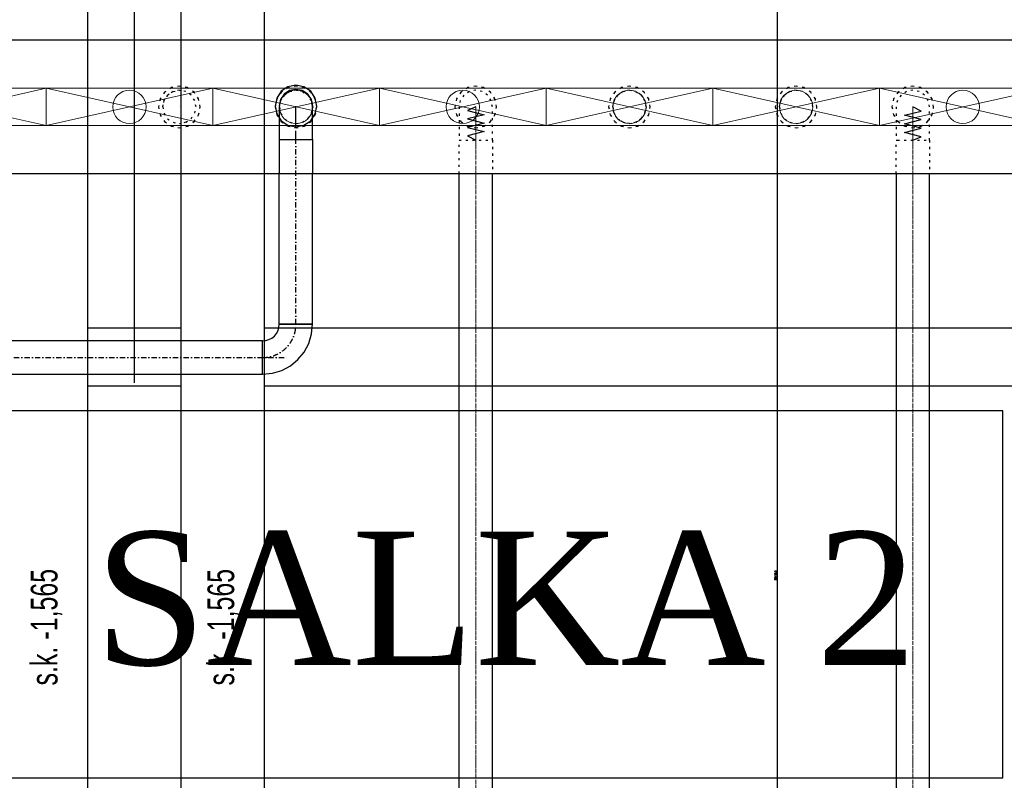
# Model space of a CAD drawing. Header units: centimetres. Extents: x -149939 to 48626, y -46000 to 152985.
# Tile 145 of 256: x -35226 to -29319, y 45965 to 50527. Entities that reach past the tile are written whole.
import ezdxf
from ezdxf import colors
from ezdxf.entities.mleader import LeaderData, LeaderLine
from ezdxf.math import Vec2, Vec3

# ---------------------------------------------------------------- set-up
doc = ezdxf.new("R2010")
doc.units = ezdxf.units.CM
doc.header["$LTSCALE"] = 50
doc.header["$PDMODE"] = 35
doc.header["$PDSIZE"] = 0.1
for name, pattern in [('01-103-Went PP_poziom-0_5$0$DASHDOT', [25.4, 12.7, -6.35, 0, -6.35]), ('CADVENT_CENTERLINE', [9.9, 7.4, -1, 0.5, -1]), ('CADVENT_HIDDEN', [0.8, 0.25, -0.55]), ('Kondygnacja  -0_5$0$HIDDEN', [9.525, 6.35, -3.175]), ('Kondygnacja  -0_5$0$HIDDEN2', [4.7625, 3.175, -1.5875]), ('Osie rzutów$0$DASHDOT2', [12.7, 6.35, -3.175, 0, -3.175])]:
    doc.linetypes.add(name, pattern=pattern)
doc.layers.get('0').update_dxf_attribs({"color": 8})
doc.layers.get('DEFPOINTS').update_dxf_attribs({"color": 8})
for name, color, linetype in [('01-103-Went PP_poziom-0_5$0$L_Nawiew', 7, 'Continuous'), ('bgde-nawiewEXP', 7, 'Continuous'), ('bgde-nawiewHIDDEN', 250, 'Continuous'), ('IS_zmiany 2024', 1, 'Continuous'), ('Kondygnacja  -0_5$0$ARCH_KONSTR_POWYŻEJ RZUTU', 8, 'Kondygnacja  -0_5$0$HIDDEN'), ('Kondygnacja  -0_5$0$ARCH_KONSTR_POWYŻEJ RZUTU_IST', 8, 'Kondygnacja  -0_5$0$HIDDEN2'), ('Osie rzutów$0$ARCH_INFO_OSIE_IST', 8, 'Osie rzutów$0$DASHDOT2'), ('Osie rzutów$0$ARCH_INFO_OSIE_OPISY_IST', 8, 'Continuous')]:
    doc.layers.add(name, color=color, linetype=linetype)
for name, color, linetype, lineweight in [('bgde-nawiewCEN', 7, 'Continuous', 13), ('bgde_nawiewnik', 11, 'Continuous', 5), ('Kondygnacja  -0_5$0$ARCH_INFO_WYMIARY', 8, 'Continuous', 9), ('RFCU', 6, 'Continuous', 30)]:
    doc.layers.add(name, color=color, linetype=linetype, lineweight=lineweight)
doc.styles.add('Kondygnacja  -0_5$0$BIKTS', font='bikromsw.shx', dxfattribs={"width": 0.8})
doc.styles.add('Kondygnacja  -0_5$0$Romans', font='Romans.shx', dxfattribs={"width": 0.7})
doc.dimstyles.new('Kondygnacja  -0_5$0$Wymiary 1-100', dxfattribs={"dimtxt": 12, "dimasz": 10, "dimexe": 5, "dimexo": 0, "dimgap": 4, "dimtad": 1, "dimrnd": 0.5, "dimzin": 12, "dimdsep": 46, "dimtxsty": 'Kondygnacja  -0_5$0$Romans', "dimblk": 'Kondygnacja  -0_5$0$_Oblique', "dimcen": 10, "dimdle": 10, "dimclrt": 55, "dimazin": 0, "dimtfac": 1, "dimtmove": 1, "dimatfit": 3, "dimfxl": 8, "dimfxlon": 1, "dimtolj": 1, "dimtzin": 0, "dimarcsym": 0})

# ---------------------------------------------------------------- blocks, each defined once
blk = doc.blocks.new('Osie rzutów')
at = {"layer": 'Osie rzutów$0$ARCH_INFO_OSIE_IST', "ltscale": 10}
for p, q in [((8660, 12510), (8660, 4623.26)), ((4436.04, 9200), (15156.54, 9200))]:
    blk.add_line(p, q, dxfattribs=at)
blk = doc.blocks.new('Kondygnacja  -0_5$0$_Oblique')
at = {"color": 0, "linetype": 'ByBlock', "lineweight": -2}
blk.add_line((-0.5, -0.5), (0.5, 0.5), dxfattribs=at)
blk = doc.blocks.new('*D148')
at = {"layer": 'DEFPOINTS', "color": 0}
for p in [(-59190, 47690), (5862.4, 47690), (6190, 43700)]:
    blk.add_point(p, dxfattribs=at)
at = {"layer": 'Kondygnacja  -0_5$0$ARCH_INFO_WYMIARY', "color": 0, "lineweight": -2}
for p, q in [((5854.4, 47690), (5867.4, 47690)), ((5862.4, 43690), (5862.4, 47700)), ((5870.4, 43700), (5857.4, 43700))]:
    blk.add_line(p, q, dxfattribs=at)
at = {"layer": 'Kondygnacja  -0_5$0$ARCH_INFO_WYMIARY', "color": 0, "linetype": 'ByBlock', "lineweight": -2, "xscale": 10, "yscale": 10, "zscale": 10}
for p, rotation in [((5862.4, 47690), 90), ((5862.4, 43700), 270)]:
    blk.add_blockref('Kondygnacja  -0_5$0$_Oblique', p, dxfattribs=dict(at, rotation=rotation))
at = {"layer": 'Kondygnacja  -0_5$0$ARCH_INFO_WYMIARY', "color": 55, "insert": (5852.4, 45695), "char_height": 12, "attachment_point": 5, "rotation": 90, "style": 'Kondygnacja  -0_5$0$Romans'}
blk.add_mtext('\\A1;3990', dxfattribs=at)
blk = doc.blocks.new('*D152')
at = {"layer": 'DEFPOINTS', "color": 0}
for p in [(-29490, 82605), (-29490, 13059.2), (-30690, 12765)]:
    blk.add_point(p, dxfattribs=at)
at = {"layer": 'Kondygnacja  -0_5$0$ARCH_INFO_WYMIARY', "color": 0, "lineweight": -2}
for p, q in [((-30700, 13059.2), (-29480, 13059.2)), ((-30690, 13051.2), (-30690, 13064.2)), ((-29490, 13067.2), (-29490, 13054.2))]:
    blk.add_line(p, q, dxfattribs=at)
at = {"layer": 'Kondygnacja  -0_5$0$ARCH_INFO_WYMIARY', "color": 0, "linetype": 'ByBlock', "lineweight": -2, "xscale": 10, "yscale": 10, "zscale": 10, "rotation": 180}
blk.add_blockref('Kondygnacja  -0_5$0$_Oblique', (-30690, 13059.2), dxfattribs=at)
at = {"layer": 'Kondygnacja  -0_5$0$ARCH_INFO_WYMIARY', "color": 0, "linetype": 'ByBlock', "lineweight": -2, "xscale": 10, "yscale": 10, "zscale": 10}
blk.add_blockref('Kondygnacja  -0_5$0$_Oblique', (-29490, 13059.2), dxfattribs=at)
at = {"layer": 'Kondygnacja  -0_5$0$ARCH_INFO_WYMIARY', "color": 55, "insert": (-30090, 13069.2), "char_height": 12, "attachment_point": 5, "style": 'Kondygnacja  -0_5$0$Romans'}
blk.add_mtext('\\A1;1200', dxfattribs=at)
blk = doc.blocks.new('Kondygnacja  -0_5$0$konstrukcja istniejąca -0.5')
at = {"layer": 'Kondygnacja  -0_5$0$ARCH_KONSTR_POWYŻEJ RZUTU_IST', "ltscale": 10}
blk.add_line((8632, 9775), (8632, 8625), dxfattribs=at)
for points in [[(8688, 9775), (8688, 8625)], [(8738, 9775), (8738, 8625)], [(8632, 9367.89), (8688, 9367.89)], [(8738, 9367.89), (9782, 9367.89)], [(8688, 9332.89), (8632, 9332.89)], [(9782, 9332.89), (8738, 9332.89)]]:
    blk.add_lwpolyline(points, dxfattribs=at)
at = {"layer": 'Kondygnacja  -0_5$0$ARCH_KONSTR_POWYŻEJ RZUTU_IST', "style": 'Kondygnacja  -0_5$0$BIKTS', "width": 0.7}
for p in [(8614.08, 9153.39), (8720.08, 9153.39)]:
    blk.add_text('s.k. -1,565', height=16, rotation=90, dxfattribs=at).set_placement(p)
blk = doc.blocks.new('*D196')
at = {"layer": 'DEFPOINTS', "color": 0}
for p in [(-30050, 80238.2), (-30300, 80097.2), (-30300, 12523.8)]:
    blk.add_point(p, dxfattribs=at)
at = {"layer": 'Kondygnacja  -0_5$0$ARCH_INFO_WYMIARY', "color": 0, "lineweight": -2}
for p, q in [((-30300, 80089.2), (-30300, 80102.2)), ((-30050, 80105.2), (-30050, 80092.2)), ((-30040, 80097.2), (-30310, 80097.2))]:
    blk.add_line(p, q, dxfattribs=at)
at = {"layer": 'Kondygnacja  -0_5$0$ARCH_INFO_WYMIARY', "color": 0, "linetype": 'ByBlock', "lineweight": -2, "xscale": 10, "yscale": 10, "zscale": 10, "rotation": 180}
blk.add_blockref('Kondygnacja  -0_5$0$_Oblique', (-30300, 80097.2), dxfattribs=at)
at = {"layer": 'Kondygnacja  -0_5$0$ARCH_INFO_WYMIARY', "color": 0, "linetype": 'ByBlock', "lineweight": -2, "xscale": 10, "yscale": 10, "zscale": 10}
blk.add_blockref('Kondygnacja  -0_5$0$_Oblique', (-30050, 80097.2), dxfattribs=at)
at = {"layer": 'Kondygnacja  -0_5$0$ARCH_INFO_WYMIARY', "color": 55, "insert": (-30175, 80107.2), "char_height": 12, "attachment_point": 5, "style": 'Kondygnacja  -0_5$0$Romans'}
blk.add_mtext('\\A1;250', dxfattribs=at)
blk = doc.blocks.new('*D212')
at = {"layer": 'DEFPOINTS', "color": 0}
for p in [(-30586.3, 81900), (-30681.1, 12489.5), (9064, 12489.5)]:
    blk.add_point(p, dxfattribs=at)
at = {"layer": 'Kondygnacja  -0_5$0$ARCH_INFO_WYMIARY', "color": 0, "lineweight": -2}
for p, q in [((-30673.1, 81900), (-30686.1, 81900)), ((-30681.1, 81910), (-30681.1, 12479.5)), ((-30673.1, 12489.5), (-30686.1, 12489.5))]:
    blk.add_line(p, q, dxfattribs=at)
at = {"layer": 'Kondygnacja  -0_5$0$ARCH_INFO_WYMIARY', "color": 0, "linetype": 'ByBlock', "lineweight": -2, "xscale": 10, "yscale": 10, "zscale": 10}
for p, rotation in [((-30681.1, 81900), 90), ((-30681.1, 12489.5), 270)]:
    blk.add_blockref('Kondygnacja  -0_5$0$_Oblique', p, dxfattribs=dict(at, rotation=rotation))
at = {"layer": 'Kondygnacja  -0_5$0$ARCH_INFO_WYMIARY', "color": 55, "insert": (-30691.1, 47194.8), "char_height": 12, "attachment_point": 5, "rotation": 90, "style": 'Kondygnacja  -0_5$0$Romans'}
blk.add_mtext('\\A1;69410.5', dxfattribs=at)
blk = doc.blocks.new('A$C066D7839')
at = {"layer": 'bgde_nawiewnik', "color": 7}
for p, q in [((-50, -11.15), (-50, 11.15)), ((-50, 11.15), (50, 11.15)), ((-50, -11.15), (50, 11.15)), ((50, -11.15), (-50, 11.15)), ((50, 11.15), (50, -11.15)), ((50, -11.15), (-50, -11.15))]:
    blk.add_line(p, q, dxfattribs=at)
blk.add_circle((0, 0), 10, dxfattribs=at)

msp = doc.modelspace()

# ---------------------------------------------------------------- linework, layer by layer
at = {"layer": 'bgde-nawiewCEN', "linetype": 'CADVENT_CENTERLINE', "ltscale": 0.06}
for p, q in [((-32489.979, 50003.393), (-32489.979, 50003.868)), ((-32489.979, 50002.268), (-32489.979, 50003.393)), ((-32489.979, 50000.075), (-32489.979, 50002.268)), ((-32489.979, 49996.46), (-32489.979, 50000.075)), ((-32489.979, 49991.068), (-32489.979, 49996.46)), ((-32489.979, 49983.542), (-32489.979, 49991.068)), ((-32489.979, 49973.527), (-32489.979, 49983.542)), ((-29867.838, 50003.868), (-29867.838, 50003.393)), ((-29867.838, 50003.393), (-29867.838, 50002.268)), ((-29867.838, 50002.268), (-29867.838, 50000.075)), ((-29867.838, 50000.075), (-29867.838, 49996.46)), ((-29867.838, 49996.46), (-29867.838, 49991.068)), ((-29867.838, 49991.068), (-29867.838, 49983.542)), ((-29867.838, 49983.542), (-29867.838, 49973.527)), ((-32489.979, 49960.668), (-32489.979, 49973.527)), ((-32489.979, 49944.608), (-32489.979, 49960.668)), ((-32489.979, 49924.993), (-32489.979, 49944.608)), ((-32489.979, 49901.468), (-32489.979, 49924.993)), ((-29867.838, 49973.527), (-29867.838, 49960.668)), ((-29867.838, 49960.668), (-29867.838, 49944.608)), ((-29867.838, 49944.608), (-29867.838, 49924.993)), ((-29867.838, 49924.993), (-29867.838, 49901.468)), ((-32489.979, 49873.675), (-32489.979, 49901.468)), ((-32489.979, 49822.564), (-32489.979, 49873.675)), ((-29867.838, 49901.468), (-29867.838, 49873.675)), ((-29867.838, 49873.675), (-29867.838, 49822.564)), ((-32489.979, 49803.868), (-32489.979, 49822.564)), ((-32489.979, 45738.069), (-32489.979, 49803.868)), ((-29867.838, 49822.564), (-29867.838, 49803.868)), ((-29867.838, 45738.069), (-29867.838, 49803.868))]:
    msp.add_line(p, q, dxfattribs=at)
at = {"layer": 'bgde-nawiewEXP', "linetype": 'Continuous'}
msp.add_lwpolyline([(-55706.071, 49603.941), (-19380.813, 49603.941), (-19380.813, 50403.941), (-19370.813, 50403.941), (-19370.813, 49603.941), (-19380.813, 49603.941), (-19380.813, 50403.941), (-55706.071, 50403.941)], close=True, dxfattribs=at)
for points in [[(-32614.979, 45689.912), (-32364.979, 45689.912), (-32389.979, 45738.069), (-32389.979, 45738.07), (-32589.979, 45738.07), (-32589.979, 49603.941)], [(-32614.979, 45689.912), (-32589.979, 45738.069), (-32389.979, 45738.069), (-32389.979, 49603.941)], [(-29967.838, 49603.941), (-29967.838, 45738.07), (-29767.838, 45738.07), (-29767.838, 49603.941)]]:
    msp.add_lwpolyline(points, dxfattribs=at)
at = {"layer": 'bgde-nawiewHIDDEN', "linetype": 'CADVENT_HIDDEN'}
for points in [[(-34392.838, 50003.868), (-34383.323, 49956.032), (-34356.226, 49915.479), (-34315.674, 49888.383), (-34267.838, 49878.868), (-34220.003, 49888.383), (-34179.45, 49915.479), (-34152.353, 49956.032), (-34142.838, 50003.868), (-34152.353, 50051.703), (-34179.45, 50092.256), (-34220.003, 50119.352), (-34267.838, 50128.868), (-34315.674, 50119.352), (-34356.226, 50092.256), (-34383.323, 50051.703)], [(-34392.838, 50003.868), (-34383.323, 49956.032), (-34356.226, 49915.479), (-34315.674, 49888.383), (-34267.838, 49878.868), (-34220.003, 49888.383), (-34179.45, 49915.479), (-34152.353, 49956.032), (-34142.838, 50003.868), (-34152.353, 50051.703), (-34179.45, 50092.256), (-34220.003, 50119.352), (-34267.838, 50128.868), (-34315.674, 50119.352), (-34356.226, 50092.256), (-34383.323, 50051.703)], [(-34367.838, 50003.868), (-34360.226, 49965.599), (-34338.549, 49933.157), (-34306.106, 49911.48), (-34267.838, 49903.868), (-34229.57, 49911.48), (-34197.127, 49933.157), (-34175.45, 49965.599), (-34167.838, 50003.868), (-34175.45, 50042.136), (-34197.127, 50074.578), (-34229.57, 50096.255), (-34267.838, 50103.868), (-34306.106, 50096.255), (-34338.549, 50074.578), (-34360.226, 50042.136)], [(-33692.838, 50003.868), (-33683.323, 49956.032), (-33656.226, 49915.479), (-33615.674, 49888.383), (-33567.838, 49878.868), (-33520.003, 49888.383), (-33479.45, 49915.479), (-33452.353, 49956.032), (-33442.838, 50003.868), (-33452.353, 50051.703), (-33479.45, 50092.256), (-33520.003, 50119.352), (-33567.838, 50128.868), (-33615.674, 50119.352), (-33656.226, 50092.256), (-33683.323, 50051.703)], [(-33692.838, 50003.868), (-33683.323, 49956.032), (-33656.226, 49915.479), (-33615.674, 49888.383), (-33567.838, 49878.868), (-33520.003, 49888.383), (-33479.45, 49915.479), (-33452.353, 49956.032), (-33442.838, 50003.868), (-33452.353, 50051.703), (-33479.45, 50092.256), (-33520.003, 50119.352), (-33567.838, 50128.868), (-33615.674, 50119.352), (-33656.226, 50092.256), (-33683.323, 50051.703)], [(-33667.838, 50003.868), (-33660.226, 49965.599), (-33638.549, 49933.157), (-33606.106, 49911.48), (-33567.838, 49903.868), (-33529.57, 49911.48), (-33497.127, 49933.157), (-33475.45, 49965.599), (-33467.838, 50003.868), (-33475.45, 50042.136), (-33497.127, 50074.578), (-33529.57, 50096.255), (-33567.838, 50103.868), (-33606.106, 50096.255), (-33638.549, 50074.578), (-33660.226, 50042.136)], [(-32614.979, 50003.868), (-32605.464, 49956.032), (-32578.368, 49915.479), (-32537.815, 49888.383), (-32489.979, 49878.868), (-32442.144, 49888.383), (-32401.591, 49915.479), (-32374.494, 49956.032), (-32364.979, 50003.868), (-32374.494, 50051.703), (-32401.591, 50092.256), (-32442.144, 50119.352), (-32489.979, 50128.868), (-32537.815, 50119.352), (-32578.368, 50092.256), (-32605.464, 50051.703)], [(-32614.979, 50003.868), (-32605.464, 49956.032), (-32578.368, 49915.479), (-32537.815, 49888.383), (-32489.979, 49878.868), (-32442.144, 49888.383), (-32401.591, 49915.479), (-32374.494, 49956.032), (-32364.979, 50003.868), (-32374.494, 50051.703), (-32401.591, 50092.256), (-32442.144, 50119.352), (-32489.979, 50128.868), (-32537.815, 50119.352), (-32578.368, 50092.256), (-32605.464, 50051.703)], [(-31692.838, 50003.868), (-31683.323, 49956.032), (-31656.226, 49915.479), (-31615.674, 49888.383), (-31567.838, 49878.868), (-31520.003, 49888.383), (-31479.45, 49915.479), (-31452.353, 49956.032), (-31442.838, 50003.868), (-31452.353, 50051.703), (-31479.45, 50092.256), (-31520.003, 50119.352), (-31567.838, 50128.868), (-31615.674, 50119.352), (-31656.226, 50092.256), (-31683.323, 50051.703)], [(-31692.838, 50003.868), (-31683.323, 49956.032), (-31656.226, 49915.479), (-31615.674, 49888.383), (-31567.838, 49878.868), (-31520.003, 49888.383), (-31479.45, 49915.479), (-31452.353, 49956.032), (-31442.838, 50003.868), (-31452.353, 50051.703), (-31479.45, 50092.256), (-31520.003, 50119.352), (-31567.838, 50128.868), (-31615.674, 50119.352), (-31656.226, 50092.256), (-31683.323, 50051.703)], [(-31667.838, 50003.868), (-31660.226, 49965.599), (-31638.549, 49933.157), (-31606.106, 49911.48), (-31567.838, 49903.868), (-31529.57, 49911.48), (-31497.127, 49933.157), (-31475.45, 49965.599), (-31467.838, 50003.868), (-31475.45, 50042.136), (-31497.127, 50074.578), (-31529.57, 50096.255), (-31567.838, 50103.868), (-31606.106, 50096.255), (-31638.549, 50074.578), (-31660.226, 50042.136)], [(-31667.838, 50003.868), (-31660.226, 50042.136), (-31638.549, 50074.578), (-31606.106, 50096.255), (-31567.838, 50103.868), (-31529.57, 50096.255), (-31497.127, 50074.578), (-31475.45, 50042.136), (-31467.838, 50003.868), (-31475.45, 49965.599), (-31497.127, 49933.157), (-31529.57, 49911.48), (-31567.838, 49903.868), (-31606.106, 49911.48), (-31638.549, 49933.157), (-31660.226, 49965.599)], [(-30692.838, 50003.868), (-30683.323, 49956.032), (-30656.226, 49915.479), (-30615.674, 49888.383), (-30567.838, 49878.868), (-30520.003, 49888.383), (-30479.45, 49915.479), (-30452.353, 49956.032), (-30442.838, 50003.868), (-30452.353, 50051.703), (-30479.45, 50092.256), (-30520.003, 50119.352), (-30567.838, 50128.868), (-30615.674, 50119.352), (-30656.226, 50092.256), (-30683.323, 50051.703)], [(-30692.838, 50003.868), (-30683.323, 49956.032), (-30656.226, 49915.479), (-30615.674, 49888.383), (-30567.838, 49878.868), (-30520.003, 49888.383), (-30479.45, 49915.479), (-30452.353, 49956.032), (-30442.838, 50003.868), (-30452.353, 50051.703), (-30479.45, 50092.256), (-30520.003, 50119.352), (-30567.838, 50128.868), (-30615.674, 50119.352), (-30656.226, 50092.256), (-30683.323, 50051.703)], [(-30667.838, 50003.868), (-30660.226, 49965.599), (-30638.549, 49933.157), (-30606.106, 49911.48), (-30567.838, 49903.868), (-30529.57, 49911.48), (-30497.127, 49933.157), (-30475.45, 49965.599), (-30467.838, 50003.868), (-30475.45, 50042.136), (-30497.127, 50074.578), (-30529.57, 50096.255), (-30567.838, 50103.868), (-30606.106, 50096.255), (-30638.549, 50074.578), (-30660.226, 50042.136)], [(-29992.838, 50003.868), (-29983.323, 49956.032), (-29956.226, 49915.479), (-29915.674, 49888.383), (-29867.838, 49878.868), (-29820.003, 49888.383), (-29779.45, 49915.479), (-29752.353, 49956.032), (-29742.838, 50003.868), (-29752.353, 50051.703), (-29779.45, 50092.256), (-29820.003, 50119.352), (-29867.838, 50128.868), (-29915.674, 50119.352), (-29956.226, 50092.256), (-29983.323, 50051.703)], [(-29992.838, 50003.868), (-29983.323, 49956.032), (-29956.226, 49915.479), (-29915.674, 49888.383), (-29867.838, 49878.868), (-29820.003, 49888.383), (-29779.45, 49915.479), (-29752.353, 49956.032), (-29742.838, 50003.868), (-29752.353, 50051.703), (-29779.45, 50092.256), (-29820.003, 50119.352), (-29867.838, 50128.868), (-29915.674, 50119.352), (-29956.226, 50092.256), (-29983.323, 50051.703)]]:
    msp.add_lwpolyline(points, close=True, dxfattribs=at)
for points in [[(-34367.838, 50003.868), (-34360.226, 50042.136), (-34338.549, 50074.578), (-34306.106, 50096.255), (-34267.838, 50103.868), (-34229.57, 50096.255)], [(-34229.57, 49911.48), (-34197.127, 49933.157), (-34175.45, 49965.599), (-34167.838, 50003.868), (-34175.45, 50042.136), (-34197.127, 50074.578), (-34229.57, 50096.255), (-34267.838, 50103.868)], [(-33667.838, 50003.868), (-33660.226, 50042.136), (-33638.549, 50074.578), (-33606.106, 50096.255)], [(-33606.106, 50096.255), (-33638.549, 50074.578)], [(-33606.106, 50096.255), (-33567.838, 50103.868), (-33529.57, 50096.255)], [(-33529.57, 50096.255), (-33567.838, 50103.868)], [(-33529.57, 50096.255), (-33497.127, 50074.578), (-33475.45, 50042.136)], [(-32589.979, 49603.941), (-32589.979, 49803.868), (-32389.979, 49803.868), (-32389.979, 50003.868), (-32397.591, 50042.136), (-32419.269, 50074.578), (-32451.711, 50096.255), (-32489.979, 50103.868), (-32528.248, 50096.255), (-32560.69, 50074.578), (-32582.367, 50042.136), (-32589.979, 50003.868), (-32589.979, 49803.867), (-32389.979, 49803.867), (-32389.979, 49603.941)], [(-30667.838, 50003.868), (-30660.226, 50042.136), (-30638.549, 50074.578), (-30606.106, 50096.255), (-30567.838, 50103.868), (-30529.57, 50096.255)], [(-30529.57, 49911.48), (-30497.127, 49933.157), (-30475.45, 49965.599), (-30467.838, 50003.868), (-30475.45, 50042.136), (-30497.127, 50074.578), (-30529.57, 50096.255), (-30567.838, 50103.868)], [(-29967.838, 49603.941), (-29967.838, 49803.867), (-29960.226, 49803.867), (-29960.226, 49803.868), (-29767.838, 49803.868), (-29767.838, 50003.868), (-29775.45, 50042.136), (-29797.127, 50074.578), (-29829.57, 50096.255), (-29867.838, 50103.868), (-29906.106, 50096.255), (-29938.549, 50074.578), (-29960.226, 50042.136), (-29967.838, 50003.868), (-29967.838, 49803.868), (-29960.226, 49803.868), (-29960.226, 49803.867), (-29767.838, 49803.867), (-29767.838, 49603.941)], [(-33475.45, 50042.136), (-33497.127, 50074.578)], [(-33475.45, 50042.136), (-33467.838, 50003.868), (-33475.45, 49965.599)], [(-34367.838, 50003.868), (-34360.226, 49965.599), (-34338.549, 49933.157), (-34306.106, 49911.48), (-34267.838, 49903.868), (-34229.57, 49911.48)], [(-33667.838, 50003.868), (-33660.226, 49965.599), (-33638.549, 49933.157), (-33606.106, 49911.48), (-33567.838, 49903.868), (-33529.57, 49911.48), (-33497.127, 49933.157), (-33475.45, 49965.599), (-33467.838, 50003.868)], [(-30667.838, 50003.868), (-30660.226, 49965.599), (-30638.549, 49933.157), (-30606.106, 49911.48), (-30567.838, 49903.868), (-30529.57, 49911.48)], [(-34229.57, 49911.48), (-34267.838, 49903.868)], [(-30529.57, 49911.48), (-30567.838, 49903.868)]]:
    msp.add_lwpolyline(points, dxfattribs=at)
at = {"layer": 'bgde-nawiewHIDDEN'}
for points in [[(-34267.838, 50003.868), (-34267.838, 50003.868)], [(-33567.838, 50003.868), (-33567.838, 50003.868)], [(-32489.979, 50003.868), (-32539.979, 49982.57), (-32439.979, 49957.208), (-32539.979, 49931.988), (-32439.979, 49906.703), (-32539.979, 49881.168), (-32439.979, 49855.809), (-32539.979, 49830.35), (-32489.979, 49803.868)], [(-31567.838, 50003.868), (-31567.838, 50003.868)], [(-30567.838, 50003.868), (-30567.838, 50003.868)], [(-29867.838, 49803.868), (-29817.838, 49823.963), (-29917.838, 49850.059), (-29817.838, 49876.091), (-29917.838, 49902.353), (-29817.838, 49928.424), (-29917.838, 49953.844), (-29817.838, 49978.868), (-29867.838, 50003.868)]]:
    msp.add_lwpolyline(points, dxfattribs=at)
at = {"layer": 'IS_zmiany 2024', "linetype": '01-103-Went PP_poziom-0_5$0$DASHDOT', "ltscale": 0.05}
for p, q in [((-33568.6, 50008.843), (-33568.6, 50009.317)), ((-33568.6, 50007.717), (-33568.6, 50008.843)), ((-33568.6, 50005.524), (-33568.6, 50007.717)), ((-33568.6, 50001.91), (-33568.6, 50005.524)), ((-33568.6, 49996.517), (-33568.6, 50001.91)), ((-33568.6, 49988.991), (-33568.6, 49996.517)), ((-33568.6, 49978.976), (-33568.6, 49988.991)), ((-33568.6, 49966.117), (-33568.6, 49978.976)), ((-33568.6, 49950.058), (-33568.6, 49966.117)), ((-33568.6, 49930.443), (-33568.6, 49950.058)), ((-33568.6, 49906.917), (-33568.6, 49930.443)), ((-33568.6, 49879.124), (-33568.6, 49906.917)), ((-33568.6, 49828.013), (-33568.6, 49879.124)), ((-33568.6, 49809.317), (-33568.6, 49828.013)), ((-33568.6, 48700.479), (-33568.6, 49809.317)), ((-36151.466, 48500.479), (-33609.221, 48500.479))]:
    msp.add_line(p, q, dxfattribs=at)
at = {"layer": 'IS_zmiany 2024'}
for points in [[(-33693.6, 50009.317), (-33684.085, 49961.482), (-33656.989, 49920.929), (-33616.436, 49893.832), (-33568.6, 49884.317), (-33520.765, 49893.832), (-33480.212, 49920.929), (-33453.115, 49961.482), (-33443.6, 50009.317), (-33453.115, 50057.152), (-33480.212, 50097.705), (-33520.765, 50124.802), (-33568.6, 50134.317), (-33616.436, 50124.802), (-33656.989, 50097.705), (-33684.085, 50057.152)], [(-33668.6, 49809.317), (-33468.6, 49809.317), (-33468.6, 50009.317), (-33476.212, 50047.585), (-33497.89, 50080.028), (-33530.332, 50101.705), (-33568.6, 50109.317), (-33606.869, 50101.705), (-33639.311, 50080.028), (-33660.988, 50047.585), (-33668.6, 50009.317), (-33668.6, 49828.013)], [(-36151.466, 48400.479), (-33768.6, 48400.479), (-33768.6, 48600.479), (-36151.466, 48600.479), (-36151.466, 48408.091)]]:
    msp.add_lwpolyline(points, close=True, dxfattribs=at)
for points in [[(-33668.6, 49809.317), (-33468.6, 49809.317), (-33468.6, 49608.495)], [(-33668.6, 49809.317), (-33668.6, 49608.495)], [(-33768.6, 48400.479), (-33710.073, 48406.244), (-33653.795, 48423.315), (-33601.929, 48451.038), (-33556.468, 48488.347), (-33519.159, 48533.808), (-33491.436, 48585.674), (-33474.365, 48641.952), (-33468.6, 48700.479), (-33668.6, 48700.479), (-33668.6, 49608.495)], [(-33768.6, 48400.479), (-33768.6, 48600.479), (-33749.091, 48602.401), (-33730.332, 48608.091), (-33713.043, 48617.332), (-33697.89, 48629.769), (-33685.453, 48644.922), (-33676.212, 48662.211), (-33670.522, 48680.97), (-33668.6, 48700.479), (-33468.6, 48700.479), (-33468.6, 49608.495)]]:
    msp.add_lwpolyline(points, dxfattribs=at)
at = {"layer": 'IS_zmiany 2024', "color": 30}
msp.add_lwpolyline([(-35327.646, 45980.25), (-29327.646, 45980.25), (-29327.646, 48180.25), (-35327.646, 48180.25)], close=True, dxfattribs=at)
at = {"layer": 'IS_zmiany 2024', "linetype": '01-103-Went PP_poziom-0_5$0$DASHDOT', "ltscale": 0.05}
msp.add_arc((-33768.6, 48700.479), 200, 270, 0, dxfattribs=at)

# ---------------------------------------------------------------- block references
at = {"layer": '01-103-Went PP_poziom-0_5$0$L_Nawiew', "xscale": 10, "yscale": 10, "zscale": 10}
for p in [(-35567.836, 50003.868, 742.119), (-34567.836, 50003.868, 742.119), (-33567.836, 50003.868, 742.119), (-32567.836, 50003.868, 742.119), (-31567.836, 50003.868, 742.119), (-30567.836, 50003.868, 742.119), (-29567.836, 50003.868, 742.119)]:
    msp.add_blockref('A$C066D7839', p, dxfattribs=at)
at = {"layer": 'Kondygnacja  -0_5$0$ARCH_KONSTR_POWYŻEJ RZUTU', "xscale": 10, "yscale": 10, "zscale": 10}
msp.add_blockref('Kondygnacja  -0_5$0$konstrukcja istniejąca -0.5', (-121140, -45000), dxfattribs=at)
at = {"layer": 'Osie rzutów$0$ARCH_INFO_OSIE_OPISY_IST', "color": 30, "xscale": 10, "yscale": 10, "zscale": 10}
msp.add_blockref('Osie rzutów', (-121140, -45000), dxfattribs=at)

# ---------------------------------------------------------------- texts
at = {"layer": 'IS_zmiany 2024', "color": 30, "insert": (-34777.352, 47457.056, 15360), "char_height": 800, "width": 23167.66119, "attachment_point": 1}
msp.add_mtext('\\fTimes New Roman|b0|i0|c238|p18;\\A1;SALKA 2\\P', dxfattribs=at)

# ---------------------------------------------------------------- dimensions: what is measured, and where the dimension line sits
at = {"layer": 'Kondygnacja  -0_5$0$ARCH_INFO_WYMIARY'}
for base, p1, p2, picture, middle in [((-29490, 13059.178), (-30690, 12765), (-29490, 82605), '*D152', (-30090, 13069.178)), ((-30300, 80097.163), (-30050, 80238.222), (-30300, 12523.822), '*D196', (-30175, 80107.163))]:
    dim = msp.add_linear_dim(base=base, p1=p1, p2=p2, dimstyle='Kondygnacja  -0_5$0$Wymiary 1-100', dxfattribs=at)
    dim.commit()
    dim.dimension.update_dxf_attribs({"geometry": picture, "text_midpoint": middle})
for base, p1, p2, picture, middle in [((-30681.114, 12489.5), (-30586.301, 81900), (9064, 12489.5), '*D212', (-30691.114, 47194.75)), ((5862.405, 47690), (6190, 43700), (-59190, 47690), '*D148', (5852.405, 45695))]:
    dim = msp.add_linear_dim(base=base, p1=p1, p2=p2, angle=90, dimstyle='Kondygnacja  -0_5$0$Wymiary 1-100', dxfattribs=at)
    dim.commit()
    dim.dimension.update_dxf_attribs({"geometry": picture, "text_midpoint": middle})

# ---------------------------------------------------------------- leaders
at = {"layer": 'RFCU', "color": 94, "lineweight": 0}
ml = msp.add_multileader_mtext('Standard', dxfattribs=at)
ml.set_content('{\\fArial CE|b0|i0|c238|p34;\\C94;Odłączenie od szafki RFCU098.7 klimakonwektora 40\\Pz podłączeniem klimakonwektora 47}')
ml.set_leader_properties()
ml.build(insert=Vec2(0, 0))
ml.multileader.update_dxf_attribs({"text_right_attachment_type": 6, "dogleg_length": 0.36, "arrow_head_size": 320})
ctx = ml.context
ctx.base_point, ctx.char_height, ctx.arrow_head_size, ctx.plane_origin = Vec3(-34672.945, 53832.229, 742.119), 300, 320, Vec3(-30907.938, 51209.332, 742.119)
ctx.right_attachment, ctx.text_align_type = 6, 2
notes = []
notes.append((ctx, [(1, (1, 1, 0), (-24692.46, 53635.572, 742.119), (-1, 0), 0.36, [(0, [(-16510, 57480, 742.119)], 0, []), (1, [(-28530, 57500, 742.119)], 0, [])])]))
ctx.mtext.insert, ctx.mtext.alignment, ctx.mtext.flow_direction = Vec3(-24694.82, 54028.887, 742.119), 3, 5
for ctx, leaders in notes:
    for number, flags, end, landing, length, lines in leaders:
        leader = LeaderData()
        leader.index, (leader.has_last_leader_line, leader.has_dogleg_vector, leader.attachment_direction) = number, flags
        leader.last_leader_point, leader.dogleg_vector, leader.dogleg_length = Vec3(end), Vec3(landing), length
        for number, points, colour, breaks in lines:
            line = LeaderLine()
            line.index, line.vertices, line.color, line.breaks = number, Vec3.list(points), colors.encode_raw_color(colour), breaks
            leader.lines.append(line)
        ctx.leaders.append(leader)

doc.saveas('drawing.dxf')
